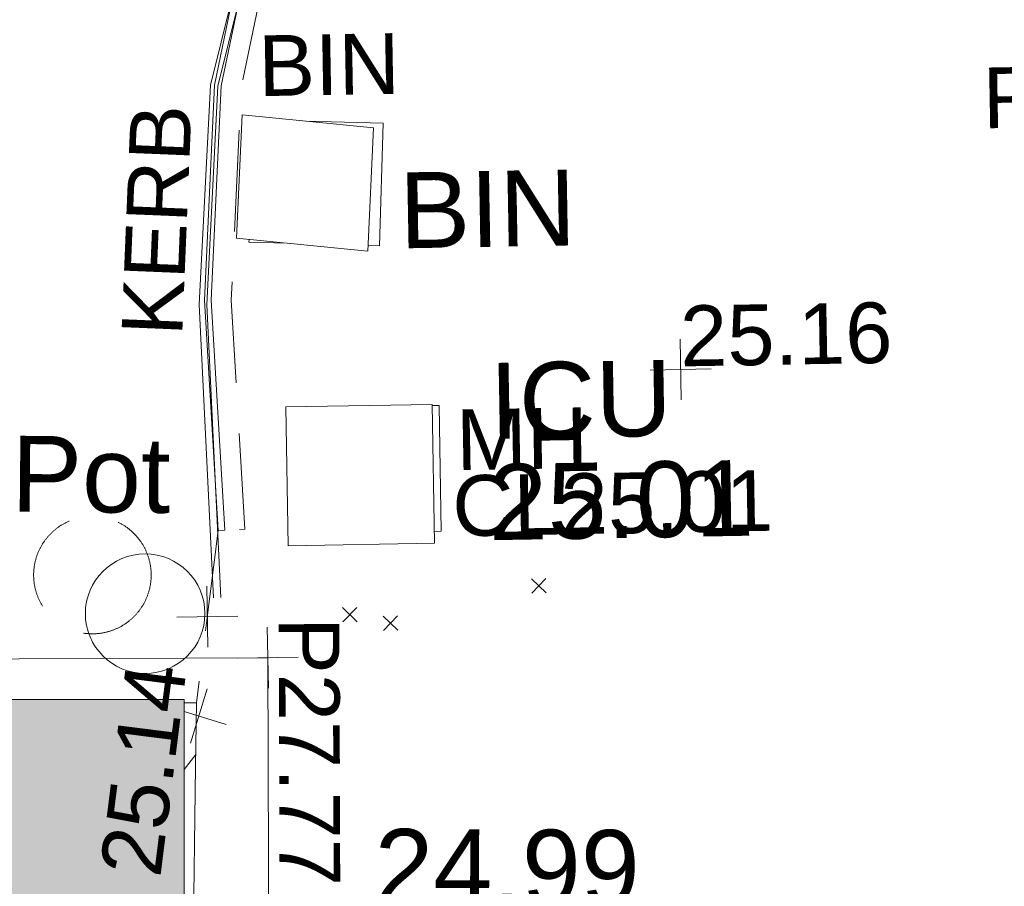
# Model space of a CAD drawing. Header units: millimetres. Extents: x -290717 to 520720, y -88450 to 287762.
# Tile 28 of 256: x -241442 to -236577, y 71427 to 75709. Entities that reach past the tile are written whole.
import ezdxf

# ---------------------------------------------------------------- set-up
doc = ezdxf.new("R2010")
doc.units = ezdxf.units.MM
doc.linetypes.add('IMPORT-DASHED _2_', pattern=[750, 500, -250])
doc.linetypes.add('IMPORT-UG_ELEC_STREET LIGHTING_QLB2 _2_', pattern=[2700, 1500, -300.0000000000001, 0, -250, 150, -300.0000000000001, 0, -200])
for name, color, linetype, lineweight, true_color in [('00_TOPO_BIN', 7, 'Continuous', 9, 0x7f5f3f), ('00_TOPO_EAVE', 7, 'Continuous', 9, 0x666666), ('00_TOPO_FURN_FLOWER_POT', 9, 'Continuous', 9, 0x808080), ('00_TOPO_KERB_BOTTOM', 1, 'Continuous', 9, 0xff0000), ('00_TOPO_KERB_TOP', 7, 'Continuous', 9, 0xa500a5), ('00_TOPO_SERV_IC', 5, 'Continuous', 9, 0x0000ff), ('00_UAV_CONCRETE', 9, 'Continuous', 9, 0x808080), ('12333-PUM-2D-U-0001-C01 - Rev2_REVIT IMPORT_dwg', 7, 'Continuous', 9, 0x767676), ('A_RHA_Line', 7, 'Continuous', 9, 0x00a600), ('BIN', 7, 'Continuous', 9, 0x00a5a5), ('BIN_TXT', 7, 'Continuous', 9, 0x00a5a5), ('BUILDING', 5, 'Continuous', 9, 0x0000ff), ('FLOWER_BED', 40, 'IMPORT-DASHED _2_', 9, 0xffbf00), ('HATCHING', 4, 'Continuous', 9, 0x00ffff), ('KERB_BOTTOM', 7, 'Continuous', 9, 0x0000a5), ('KERB_BOTTOM_TXT', 7, 'Continuous', 9, 0x0000a5), ('KERB_TOP', 2, 'Continuous', 9, 0xffff00), ('MANHOLES', 7, 'Continuous', 9, 0xa50000), ('MANHOLES_LVL', 7, 'Continuous', 9, 0xa50000), ('MANHOLES_TXT', 7, 'Continuous', 9, 0xa50000), ('SIGN_TXT', 7, 'Continuous', 9, 0x00a5a5), ('SPOT_HEIGHTS_LVL', 7, 'Continuous', 9, 0x00a500)]:
    doc.layers.add(name, color=color, linetype=linetype, lineweight=lineweight, true_color=true_color)
for name, color, linetype, lineweight in [('A_RHA_Detail', 7, 'Continuous', 9), ('CHANGE_OF_SURFACE', 7, 'IMPORT-DASHED _2_', 9), ('CHANGE_OF_SURFACE_LVL', 7, 'Continuous', 9), ('GEN-TEXT', 7, 'Continuous', 9), ('PARAPET', 7, 'Continuous', 9), ('PARAPET_LVL', 7, 'Continuous', 9)]:
    doc.layers.add(name, color=color, linetype=linetype, lineweight=lineweight)
doc.styles.add('Arial_3', font='arial.ttf', dxfattribs={"height": 299.9999999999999})
doc.styles.add('Swis721 Lt BT_2', font='swissl.ttf', dxfattribs={"height": 375})

# ---------------------------------------------------------------- blocks, each defined once
blk = doc.blocks.new('12333-PUM-2D-U-0001-C01 - Rev2_REVIT IMPORT_dwg_MSL_Eaves_SYM_1-V45-Site Location Plan Existing')
at = {"layer": '00_TOPO_EAVE', "color": 254, "true_color": 0xcccccc}
for p, q in [((-116.0873754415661, -356.5791934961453), (116.0873754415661, 356.5791934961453)), ((356.5791934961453, -116.0873754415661), (-194.3431213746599, 63.27004858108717))]:
    blk.add_line(p, q, dxfattribs=at)
blk = doc.blocks.new('12333-PUM-2D-U-0001-C01 - Rev2_REVIT IMPORT_dwg_MGS62954_T2_Galway_ITM_3d_Rev1-2077680-Site Location Plan Existing')
at = {"layer": '00_TOPO_BIN', "color": 254, "true_color": 0xcccccc}
for p, q in [((533662928.1000001, 725634235.8000002), (533662966.2000001, 725634845.4)), ((533663613.9, 725634769.2000002), (533662966.2000001, 725634845.4)), ((533663575.8000001, 725634159.6000001), (533663613.9, 725634769.2000002)), ((533662928.1000001, 725634235.8000002), (533663575.8000001, 725634159.6000001))]:
    blk.add_line(p, q, dxfattribs=at)
at = {"layer": '00_TOPO_FURN_FLOWER_POT', "color": 254, "true_color": 0xcccccc}
blk.add_circle((533662444.4013279, 725632389.0350935), 295.3078404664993, dxfattribs=at)
at = {"layer": '00_TOPO_KERB_BOTTOM', "color": 254, "true_color": 0xcccccc, "flags": 128}
blk.add_lwpolyline([(533662783.3768614, 725632461.2508966), (533662738.2215859, 725633911.1097425), (533662812.3627925, 725634994.590324), (533663036.1319954, 725635835.1788914), (533663244.346742, 725636321.9404325), (533663587.0654163, 725636898.881535), (533663821.4832261, 725637213.5157367)], dxfattribs=at)
at = {"layer": '00_TOPO_KERB_TOP', "color": 254, "true_color": 0xcccccc, "flags": 128}
blk.add_lwpolyline([(533662820.4275289, 725632462.404825), (533662775.3296837, 725633910.419681), (533662849.1014432, 725634988.5012586), (533663071.2652039, 725635823.0589854), (533663277.4660332, 725636305.1124189), (533663617.9469219, 725636878.2863774), (533663851.2086282, 725637191.3688638)], dxfattribs=at)
at = {"layer": '00_TOPO_SERV_IC', "color": 254, "true_color": 0xcccccc}
for p, q in [((533663156.7000001, 725632711.8000001), (533663156.7000001, 725633397.6)), ((533663880.6000001, 725633397.6), (533663156.7000001, 725633397.6)), ((533663880.6000001, 725632711.8000001), (533663880.6000001, 725633397.6)), ((533663156.7000001, 725632711.8000001), (533663880.6000001, 725632711.8000001))]:
    blk.add_line(p, q, dxfattribs=at)
at = {"xscale": 0.375, "yscale": 0.375, "zscale": 0.375}
blk.add_blockref('12333-PUM-2D-U-0001-C01 - Rev2_REVIT IMPORT_dwg_MSL_Eaves_SYM_1-V45-Site Location Plan Existing', (533662701.2068563, 725631878.5094752), dxfattribs=at)
at = {"layer": '00_TOPO_BIN', "color": 251, "true_color": 0x666666, "insert": (533663734.4479924, 725634546.200923), "char_height": 375, "width": 987.7704492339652, "attachment_point": 1, "line_spacing_factor": 1.005061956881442, "style": 'Swis721 Lt BT_2'}
blk.add_mtext('BIN', dxfattribs=at)
at = {"layer": '00_TOPO_FURN_FLOWER_POT', "color": 251, "true_color": 0x666666, "insert": (533660083.9242451, 725633323.9901055), "char_height": 375, "width": 2858.835627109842, "attachment_point": 1, "rotation": 358.509171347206, "line_spacing_factor": 1.005061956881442, "style": 'Swis721 Lt BT_2'}
blk.add_mtext('Flower Pot', dxfattribs=at)
at = {"layer": '00_TOPO_SERV_IC', "color": 251, "true_color": 0x666666, "char_height": 375, "attachment_point": 1, "line_spacing_factor": 1.005061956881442, "style": 'Swis721 Lt BT_2'}
for s, insert, width in [('ICU', (533664163.7910014, 725633597.2184136), 1021.012723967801), ('25.01', (533664149.8801766, 725633096.7599859), 1495.902363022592)]:
    blk.add_mtext(s, dxfattribs=dict(at, insert=insert, width=width))
at = {"layer": '00_UAV_CONCRETE', "color": 251, "true_color": 0x666666, "insert": (533663559.5343584, 725631305.8604031), "char_height": 375, "width": 1495.902363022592, "attachment_point": 1, "rotation": 358.72219852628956, "line_spacing_factor": 1.005061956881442, "style": 'Swis721 Lt BT_2'}
blk.add_mtext('24.99', dxfattribs=at)
blk = doc.blocks.new('12333-PUM-2D-U-0001-C01 - Rev2_REVIT IMPORT_dwg_SPOT-V196-Site Location Plan Existing')
at = {"layer": 'PARAPET_LVL', "color": 253, "true_color": 0xaaaaaa}
for p, q in [((0, 500.0000000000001), (0, -500.0000000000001)), ((-500.0000000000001, 0), (500.0000000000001, 0))]:
    blk.add_line(p, q, dxfattribs=at)
blk = doc.blocks.new('12333-PUM-2D-U-0001-C01 - Rev2_REVIT IMPORT_dwg_SPOT-2077769-Site Location Plan Existing')
at = {"layer": 'CHANGE_OF_SURFACE_LVL', "color": 253, "true_color": 0xaaaaaa}
for p, q in [((0, 500.0000000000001), (0, -500.0000000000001)), ((-500.0000000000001, 0), (500.0000000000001, 0))]:
    blk.add_line(p, q, dxfattribs=at)
blk = doc.blocks.new('12333-PUM-2D-U-0001-C01 - Rev2_REVIT IMPORT_dwg_SPOT-2077775-Site Location Plan Existing')
at = {"layer": 'SPOT_HEIGHTS_LVL', "color": 9, "true_color": 0xaae1aa}
for p, q in [((0, 500.0000000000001), (0, -500.0000000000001)), ((-500.0000000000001, 0), (500.0000000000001, 0))]:
    blk.add_line(p, q, dxfattribs=at)
blk = doc.blocks.new('12333-PUM-2D-U-0001-C01 - Rev2_REVIT IMPORT_dwg-1620468-Site Location Plan Existing')
at = {"layer": 'HATCHING', "true_color": 0xaaffff}
h = blk.add_hatch(dxfattribs=at)
h.set_pattern_fill('FP_16', color=131, style=0, pattern_type=2)
h.set_pattern_definition([(45, (-537532529.603, -725615860.767), (-441.9417382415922, 441.9417382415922), [])])
h.paths.add_polyline_path([(23964.76913768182, -875.9677391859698), (24125.90737851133, -773.8632951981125), (24392.08837854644, -567.0611334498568), (24461.69394442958, -495.2497574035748), (24048.30614390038, -811.7469325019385)])
h.paths.add_polyline_path([(24623.28622993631, -363.1574729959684), (24719.04993674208, -278.699203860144), (25082.37056637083, 165.4301256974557), (25300.75284355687, 503.1638763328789), (25425.19607918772, 727.1617006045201), (25535.90099077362, 968.7249992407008), (25640.02361001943, 1327.974446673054), (25741.33690954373, 1860.778245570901), (25754.23469954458, 1952.808640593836), (25749.88707085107, 2350.616658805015), (25772.59273477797, 3004.539774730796), (25838.00477545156, 6318.112393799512), (25807.58770304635, 6316.191716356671), (25762.8251877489, 5116.677481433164), (25596.31906136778, 5116.677481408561), (25341.47027026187, 4386.877548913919), (25596.31906150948, 3505.095148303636), (25746.46773591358, 3505.095148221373), (25701.71011229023, 2198.414292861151), (25690.15042633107, 1885.512413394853), (25677.92352285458, 1699.714460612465), (25572.64334575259, 1236.603294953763), (25482.87348887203, 953.2911014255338), (25256.35969481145, 504.054790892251), (25037.92357972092, 155.1811199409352), (24821.67069747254, -135.4952995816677)])
h.paths.add_polyline_path([(19122.13625224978, -224.0500414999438), (18895.76770067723, 50.63959636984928), (18621.22018178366, 485.709348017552), (18657.92762250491, 409.8380993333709), (18824.65962693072, 136.8144430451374), (19119.833255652, -221.9350446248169)])
h.paths.add_polyline_path([(1686.424627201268, 454.6937352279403), (1710.976620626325, 455.5465457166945), (1750.068675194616, 2715.54327994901), (1750.000485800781, 2711.636712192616), (1686.460704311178, 455.9744726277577)])
h.paths.add_polyline_path([(4717.555653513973, 403.0665134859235), (4751.6892330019, 402.4707096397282), (4790.83271501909, 2644.999292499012), (4768.409661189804, 2646.141651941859), (4729.165959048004, 2112.273482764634), (4584.990100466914, 2112.821264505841), (4452.401084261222, 1584.700254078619), (4577.223050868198, 1143.982276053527), (4702.272549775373, 1141.464825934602), (4717.015900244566, 429.1445215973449)])
h.paths.add_polyline_path([(18186.06197689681, 1699.834160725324), (18129.77235540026, 2170.704845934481), (18129.84401306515, 2400.302390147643), (18113.92920675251, 2400.580184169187), (18111.70178500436, 2016.84340136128), (18129.70038726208, 1940.112517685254)])
h.paths.add_polyline_path([(6544.3214661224, 2641.207840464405), (6546.913621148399, 2797.776082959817), (5934.268307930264, 2939.225697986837), (5456.643526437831, 2821.408692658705), (5464.146224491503, 2662.344122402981), (6544.180760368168, 2641.210593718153)])
h.paths.add_polyline_path([(29445.72049355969, 6283.652032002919), (29487.23932402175, 6283.237620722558), (29639.36727133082, 12563.62421426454), (29667.74543012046, 14189.4078424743), (29631.92725637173, 14188.9845610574), (29467.47935001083, 7531.421360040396), (29298.80320765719, 7532.39311222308), (29162.93821402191, 7080.49213219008), (29284.32930844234, 6669.505089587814), (29452.66246280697, 6666.452016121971), (29445.72611902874, 6283.96223641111)])
h.paths.add_polyline_path([(-1622.635910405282, 11552.70356286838), (-1449.080202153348, 11977.18675107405), (-1607.493589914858, 12420.20652276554), (-1784.157011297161, 12423.26920992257), (-1798.992288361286, 11556.64946057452)])
h.paths.add_polyline_path([(21520.10466787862, 14349.94423779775), (21556.48317140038, 14354.39236588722), (21610.64456833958, 16089.81379494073), (21549.40205284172, 16090.88488440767), (21520.14918880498, 14352.58980805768)])
h.paths.add_polyline_path([(7701.911312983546, 14609.65087818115), (11763.18737745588, 14551.70141770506), (9255.37057830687, 14592.66788047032), (7737.57387038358, 14623.03312683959), (7771.542512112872, 17200.12075244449), (7729.290220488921, 17189.78219578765), (7701.811259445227, 14614.68827358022)])
at = {"layer": 'BIN', "color": 254, "true_color": 0xaae1e1, "flags": 128}
for points in [[(22200.49720594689, 18954.10887394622), (22582.5467726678, 18936.42139399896), (22554.51288260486, 18330.88937180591), (22497.91676171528, 18333.50956258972)], [(22098.85196505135, 18351.98478467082), (21909.58267822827, 18360.74725165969), (21910.20450009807, 18374.1786040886)]]:
    blk.add_lwpolyline(points, dxfattribs=at)
at = {"layer": 'BUILDING', "color": 161, "true_color": 0xaaaaff, "flags": 128}
blk.add_lwpolyline([(21556.32532484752, 14349.33469919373), (21573.0831219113, 14886.28244202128), (21600.80107732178, 15774.41193617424), (21610.64456833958, 16089.8137949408), (21549.40205284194, 16090.88488442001)], dxfattribs=at)
at = {"layer": 'CHANGE_OF_SURFACE', "color": 253, "true_color": 0xaaaaaa}
blk.add_line((21732.92217648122, 16938.63772042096), (21610.64456833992, 16089.81379494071), dxfattribs=at)
at = {"layer": 'CHANGE_OF_SURFACE', "color": 253, "true_color": 0xaaaaaa, "flags": 128}
blk.add_lwpolyline([(23136.67924178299, 21571.0261114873), (22781.83891950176, 21164.91098271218), (22533.56228314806, 20794.71278365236), (22365.958385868, 20521.25379245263), (22242.94868228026, 20264.25137650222), (22125.04565773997, 19988.40279085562), (22006.55872770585, 19665.8550365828), (21883.58632032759, 19121.26294674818), (21816.86434021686, 18075.96713223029), (21864.23650442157, 16943.30356200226), (21765.87441295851, 16939.18891437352)], dxfattribs=at)
at = {"layer": 'FLOWER_BED', "color": 41, "true_color": 0xffe9aa}
blk.add_circle((21107.67094790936, 16729.60869176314), 290.3551958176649, dxfattribs=at)
at = {"layer": 'GEN-TEXT', "color": 253, "true_color": 0xaaaaaa}
for p, q in [((23276.99481381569, 16602.28848224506), (23347.7054919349, 16672.99916036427)), ((23347.7054919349, 16602.28848224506), (23276.99481381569, 16672.99916036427)), ((22339.99481378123, 16476.28848231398), (22410.70549190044, 16546.99916043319)), ((22410.70549190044, 16476.28848231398), (22339.99481378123, 16546.99916043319)), ((22540.99481378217, 16431.28848215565), (22611.70549190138, 16501.99916027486)), ((22611.70549190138, 16431.28848215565), (22540.99481378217, 16501.99916027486))]:
    blk.add_line(p, q, dxfattribs=at)
at = {"layer": 'KERB_BOTTOM', "color": 9, "true_color": 0xaaaae1, "flags": 128}
blk.add_lwpolyline([(22964.02418846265, 21575.5534194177), (22677.24312131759, 21244.85092796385), (22422.9396871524, 20865.66634336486), (22250.37664291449, 20584.11611232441), (22123.22492594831, 20318.45984666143), (22002.88490834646, 20036.90961631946), (21880.27432386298, 19703.13635910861), (21753.1226068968, 19140.03589807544), (21685.29448856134, 18077.41083472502), (21732.92217648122, 16938.63772042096)], dxfattribs=at)
at = {"layer": 'KERB_TOP', "color": 51, "true_color": 0xffffaa, "flags": 128}
blk.add_lwpolyline([(22964.02418846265, 21575.5534194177), (23006.66378089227, 21574.43533698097), (22703.46995268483, 21224.80641829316), (22450.67770592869, 20847.87512151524), (22279.35814089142, 20568.35372559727), (22153.24501099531, 20304.86736551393), (22033.51605648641, 20024.74679192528), (21911.93945636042, 19693.7882687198), (21785.83567822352, 19135.3286820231), (21718.28491822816, 18077.04883418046), (21765.87441295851, 16939.18891437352), (21732.92217648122, 16938.63772042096)], dxfattribs=at)
at = {"layer": 'MANHOLES', "color": 9, "true_color": 0xe1aaaa, "flags": 128}
blk.add_lwpolyline([(22800.95015286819, 16915.73231515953), (22835.04748716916, 16915.73231515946), (22835.04748716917, 17537.86750184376), (22800.95015287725, 17537.86750184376)], dxfattribs=at)
at = {"layer": 'PARAPET', "color": 253, "true_color": 0xaaaaaa, "flags": 128}
blk.add_lwpolyline([(21945.48824208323, 14782.21106808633), (21967.22943917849, 16306.30552209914), (15414.3085750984, 16392.87724439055), (15412.91225666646, 14868.0978739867)], dxfattribs=at)
blk.add_blockref('12333-PUM-2D-U-0001-C01 - Rev2_REVIT IMPORT_dwg_MGS62954_T2_Galway_ITM_3d_Rev1-2077680-Site Location Plan Existing', (-533641079.6498471, -725615854.3561786))
at = {"xscale": 0.3, "yscale": 0.3, "zscale": 0.3}
for name, p in [('12333-PUM-2D-U-0001-C01 - Rev2_REVIT IMPORT_dwg_SPOT-2077775-Site Location Plan Existing', (24031.29148331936, 17694.5329355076)), ('12333-PUM-2D-U-0001-C01 - Rev2_REVIT IMPORT_dwg_SPOT-2077769-Site Location Plan Existing', (21671.78337229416, 16514.22575768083)), ('12333-PUM-2D-U-0001-C01 - Rev2_REVIT IMPORT_dwg_SPOT-V196-Site Location Plan Existing', (21967.19148335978, 16306.33293546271))]:
    blk.add_blockref(name, p, dxfattribs=at)
at = {"layer": 'BIN_TXT', "insert": (21971.20542824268, 19380.96220062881), "char_height": 299.9999999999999, "width": 833.7352010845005, "attachment_point": 1, "line_spacing_factor": 0.9417779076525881, "style": 'Arial_3'}
blk.add_mtext('BIN', dxfattribs=at)
at = {"layer": 'CHANGE_OF_SURFACE_LVL', "insert": (21119.18059917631, 15266.96389581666), "char_height": 299.9999999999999, "width": 1256.112065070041, "attachment_point": 1, "rotation": 81.80262933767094, "line_spacing_factor": 0.9417779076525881, "style": 'Arial_3'}
blk.add_mtext('25.14', dxfattribs=at)
at = {"layer": 'KERB_BOTTOM_TXT', "insert": (21271.86014999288, 17917.61826266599), "char_height": 299.9999999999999, "width": 1362.624491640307, "attachment_point": 1, "rotation": 86.62987319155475, "line_spacing_factor": 0.9417779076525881, "style": 'Arial_3'}
blk.add_mtext('KERB', dxfattribs=at)
at = {"layer": 'MANHOLES_LVL', "insert": (22891.23033639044, 17189.95300673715), "char_height": 299.9999999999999, "width": 1895.18662449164, "attachment_point": 1, "line_spacing_factor": 0.9417779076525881, "style": 'Arial_3'}
blk.add_mtext('CL25.01', dxfattribs=at)
at = {"layer": 'MANHOLES_TXT', "insert": (22915.72803654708, 17515.85467362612), "char_height": 299.9999999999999, "width": 774.9697243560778, "attachment_point": 1, "line_spacing_factor": 0.9417779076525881, "style": 'Arial_3'}
blk.add_mtext('MH', dxfattribs=at)
at = {"layer": 'PARAPET_LVL', "insert": (22324.05073202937, 16500.63728166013), "char_height": 299.9999999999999, "width": 1590.340713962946, "attachment_point": 1, "rotation": 269.1827308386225, "line_spacing_factor": 0.9417779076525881, "style": 'Arial_3'}
blk.add_mtext('P27.77', dxfattribs=at)
at = {"layer": 'SIGN_TXT', "insert": (25546.74395057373, 19159.55391892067), "char_height": 299.9999999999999, "width": 694.1671938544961, "attachment_point": 1, "line_spacing_factor": 0.9417779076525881, "style": 'Arial_3'}
blk.add_mtext('RS', dxfattribs=at)
at = {"layer": 'SPOT_HEIGHTS_LVL', "insert": (24031.29148331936, 18009.54403046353), "char_height": 299.9999999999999, "width": 1256.112065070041, "attachment_point": 1, "line_spacing_factor": 0.9417779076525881, "style": 'Arial_3'}
blk.add_mtext('25.16', dxfattribs=at)

msp = doc.modelspace()

# ---------------------------------------------------------------- hatches: boundary and pattern name
at = {"layer": 'A_RHA_Detail', "true_color": 0xc0c0c0}
h = msp.add_hatch(color=9, dxfattribs=at)
h.paths.add_polyline_path([(-80880.60083898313, -68502.79057078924), (-80400.86592458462, -68483.4150911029), (-80400.86592458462, -62984.64684182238), (-24474.85765180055, -63009.32043784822), (-24456.14471274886, -50840.30023854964), (-36622.55041054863, -50831.65104346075), (-36622.5504104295, -44228.57792609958), (-50959.05265825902, -44213.68205212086), (-50959.05265825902, -42573.78171509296), (-54563.93258049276, -42571.21897729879), (-54565.69773355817, -45054.17447471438), (-92408.82109324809, -45027.27149617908), (-92411.78875845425, -49201.74309219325), (-100061.9988811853, -49201.74309219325), (-100052.221444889, -64852.82557835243), (-86120.90825231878, -64852.82557835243), (-86092.16626519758, -62957.90041523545), (-84861.10047611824, -62957.90041520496), (-84854.79054275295, -68240.10973718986), (-80870.60226895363, -68240.10973718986)])
h.paths.add_polyline_path([(-137238.9269955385, -68461.93840922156), (-132719.7426408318, -68433.06336920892), (-132847.0731201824, -62850.0428228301), (-130454.6837966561, -62916.63108081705), (-130498.2830220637, -61355.8539363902), (-117581.136331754, -61423.42893434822), (-117492.3908565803, -49183.91309186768), (-125136.5200282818, -49178.47881939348), (-125133.5727033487, -45032.61887132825), (-163007.1824077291, -45005.69421944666), (-163007.1824077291, -44090.29634113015), (-163123.8521375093, -44090.21339942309), (-163122.6389897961, -42383.751842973), (-166563.8543420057, -42383.75184295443), (-166565.0349082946, -44044.3982420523), (-193158.4656786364, -44025.49275802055), (-193195.152889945, -62863.6565097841), (-137269.7106414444, -62916.63108078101), (-137254.3708868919, -65679.90523788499)])
h.paths.add_polyline_path([(120310.9497607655, -32334.2823016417), (120312.4652266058, -31610.73011961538), (133451.2244789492, -31638.24899384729), (133469.2230092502, -19717.98315777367), (121295.7536929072, -19692.48606427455), (121319.8434528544, -8190.941560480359), (112277.0825929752, -8172.001674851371), (112263.1769726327, -14811.12345451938), (78285.85310969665, -14739.95861435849), (78292.82277619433, -8167.077575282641), (76545.55099677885, -8163.40371230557), (69355.76844230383, -8152.931592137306), (69353.66597202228, -9156.746357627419), (68372.60878942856, -9154.691552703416), (68372.60878942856, -13705.52853212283), (69333.72334743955, -13707.54156767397), (69325.07112544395, -16249.53369225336), (66623.4489111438, -16249.53369225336), (66619.79243932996, -17995.29925522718), (65989.07757491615, -17995.29925522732), (65985.44262769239, -19730.78799479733), (57152.23993372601, -19712.28702423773), (57127.42535098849, -31559.89461998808), (70277.87165423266, -31587.43801817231), (70277.87165428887, -32271.74147154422), (78263.96947906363, -32285.12944888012), (78266.62669288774, -31019.79372153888), (112335.8856506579, -31091.15111856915), (112335.8856506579, -32317.57330550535), (119781.4233959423, -32333.17321910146)])
h.paths.add_polyline_path([(7503.71740934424, -1791.43926322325), (15482.43097389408, -674.0213230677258), (15484.0826184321, 148.1327206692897), (56188.28042539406, 205.5276654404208), (56155.8432600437, 14338.31663138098), (18016.62665932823, 14236.4814953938), (17967.9025208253, 34313.18372075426), (21727.10644861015, 34324.06926249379), (21708.9097307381, 40608.10218319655), (18009.66447156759, 40608.10218325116), (17995.54603703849, 45483.75063445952), (9770.084212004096, 45420.63294734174), (3966.216019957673, 45443.14492469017), (3984.771235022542, 14176.56786831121), (1023.062455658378, 14176.56786840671), (-276.5134647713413, 14190.52623465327), (-231.6790044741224, 5976.811441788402), (-226.4491536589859, 193.7444677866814), (1220.250839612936, 179.5999159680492), (7477.609307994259, 143.2867556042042), (7488.638446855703, -674.0213230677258)])
h.paths.add_polyline_path([(77755.59663317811, 53.47451145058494), (77729.51881611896, 1699.844979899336), (94464.47132486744, 1659.976083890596), (94606.37913471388, 17991.39023626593), (88810.41901146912, 18015.03260816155), (88799.89418497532, 14436.74271609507), (69413.88950349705, 14457.87738898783), (69377.35724448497, 99.62816357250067), (70760.85642036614, 92.0068082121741)])
h.paths.add_polyline_path([(61252.12079698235, 46453.95617369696), (105774.7348988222, 46472.68783510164), (105768.2642197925, 61852.61234310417), (92285.13876306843, 61852.61234310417), (92308.59670397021, 65784.30757142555), (96107.46680002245, 65767.6044524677), (96059.6808111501, 75209.20847378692), (101084.8427276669, 75071.88872768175), (104988.0046543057, 74765.36560410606), (108403.6894220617, 74363.84089439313), (112009.2703903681, 73787.25420864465), (115645.3524814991, 73049.69667210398), (116890.8108050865, 72761.69136255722), (120208.9929832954, 71893.18353872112), (120865.241739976, 71703.68487155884), (124135.6329505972, 70669.67317909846), (127435.6253142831, 69480.50055823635), (127820.4368655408, 69394.93141813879), (128274.3081769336, 69331.69585757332), (128731.879114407, 69306.66104520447), (129189.9401456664, 69320.00258265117), (129645.2782985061, 69371.62688830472), (130094.6997111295, 69461.17185607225), (130535.0520071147, 69588.00939078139), (130963.2464342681, 69751.2498188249), (131376.279516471, 69949.74812593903), (131771.254123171, 70182.11198906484), (132162.5575600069, 70460.54046602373), (132496.0921582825, 70741.69081117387), (132820.8713676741, 71064.98072578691), (133117.4593294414, 71414.31364276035), (133383.77568926, 71787.23923958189), (133616.5473239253, 72178.53728446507), (133817.1647262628, 72590.54524901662), (133982.6025969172, 73017.89547517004), (134111.7005086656, 73457.59040804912), (134203.5529320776, 73906.545904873), (134257.5155882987, 74361.61286220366), (134272.5462649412, 74819.59931534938), (134250.5259874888, 75277.29281749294), (134189.6227572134, 75731.48297750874), (134090.9274700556, 76178.98397761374), (133955.1324028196, 76616.65691996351), (133783.1900598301, 77041.4318434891), (133576.3064937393, 77450.3292564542), (133335.9328436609, 77840.48103831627), (133063.7551572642, 78209.15055536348), (132761.6825665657, 78553.75185442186), (132431.8338935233, 78871.86780505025), (132076.5227904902, 79161.26705200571), (131698.2415079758, 79419.91966864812), (131299.6434187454, 79646.01139199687), (131093.5942456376, 79746.34209763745), (132146.0467355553, 83110.22226149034), (122787.763295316, 86282.54285521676), (121604.3555410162, 82800.35918872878), (117095.9864226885, 83870.84033788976), (116841.9598400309, 83526.35449576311), (116120.5435466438, 91221.9361197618), (110237.7341284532, 91274.27491024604), (110194.3680786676, 90435.39030217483), (104988.0046543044, 90486.49901569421), (104973.2761846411, 94309.82427956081), (103746.1314668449, 94309.82427962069), (103839.9937121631, 122852.1474272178), (96365.09202303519, 122931.9599471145), (96350.3400238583, 123952.416858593), (104555.5505249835, 123902.1925258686), (104607.3234457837, 120248.5396157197), (125502.5015002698, 120134.193340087), (125662.0200253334, 137657.3796883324), (114479.5865733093, 137699.2256881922), (114382.3062641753, 129149.9458158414), (104644.1590035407, 129187.997507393), (104577.9931702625, 126217.3903165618), (101184.4926405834, 126159.1566967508), (101264.6166812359, 135959.2655565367), (89967.23177303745, 135988.8856164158), (89927.63362986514, 125823.6463181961), (93630.53562299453, 125840.7948842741), (93580.6568888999, 122931.9599471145), (88697.38835373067, 122904.7310127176), (88679.38989541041, 95739.0914377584), (86378.25848993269, 95739.0914377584), (86378.18187189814, 96178.10083375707), (83279.5074328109, 96200.92083330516), (83273.62493422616, 95735.74732136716), (70169.67509616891, 95733.22421950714), (70166.2684274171, 96272.07409350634), (66674.99731291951, 96257.14073659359), (66654.74538556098, 95755.71092140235), (65784.77231076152, 95755.71092140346), (65887.65094981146, 117470.6305650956), (53473.34271625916, 117487.9046429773), (53434.44066306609, 98570.4634906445), (40649.41626913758, 98570.46349066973), (40610.16711556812, 94406.01479082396), (38853.82372865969, 94410.36303444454), (38848.65589191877, 89463.65332732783), (40612.46601909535, 89518.45976927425), (40665.38257359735, 86257.73741131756), (38372.19584673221, 86305.7230928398), (38369.79373532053, 76901.0507917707), (50937.95125076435, 76944.40198877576), (50922.88567283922, 74598.78180893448), (56484.90611318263, 74588.85093774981), (56484.9061131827, 75194.85181998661), (92465.40372273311, 75233.02581663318), (92645.92783659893, 71766.64845097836), (89810.5550181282, 69362.83965827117), (85313.16173971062, 69360.94750424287), (85313.16173971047, 66907.40508090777), (75210.14498260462, 66903.15451592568), (75210.14498260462, 63815.70944554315), (70819.40014306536, 63815.70999204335), (70819.21601502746, 64253.35708063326), (69456.8341568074, 64253.35708063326), (69455.71957374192, 66901.99623168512), (61303.3285675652, 66898.56680686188), (61304.56054652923, 63970.32021231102), (70500.41048205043, 63970.32021223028), (70500.40885431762, 61852.59006210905), (61245.64388480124, 61848.69637492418), (61252.12079698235, 46455.07044720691)])
h.paths.add_polyline_path([(-17153.16561239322, 48569.32684293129), (-17153.16561227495, 60770.38083690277), (-29362.88357762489, 60774.7042869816), (-29362.88357762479, 67399.20394583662), (-43507.25361058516, 67405.01911302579), (-43488.53133082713, 69093.07334179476), (-45766.41866234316, 69109.32868391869), (-45794.34620035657, 67405.01911302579), (-47272.11273197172, 67404.21245453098), (-47272.44887636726, 66454.91798912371), (-86004.56386335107, 66468.6329952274), (-86006.66970790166, 60521.58362724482), (-92662.8772251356, 60521.58362724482), (-92666.53762789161, 50184.35611936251), (-79752.016597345, 50179.78302554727), (-79752.016597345, 48591.49323813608), (-17157.71631240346, 48569.32845421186)])
h.paths.add_polyline_path([(-201056.4185879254, 48628.75479108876), (-138377.9751621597, 48634.64535782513), (-138377.9751621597, 50133.28202330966), (-125467.710581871, 50134.49533928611), (-125468.6909603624, 60566.19036866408), (-132186.8595615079, 60565.86652591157), (-132187.4203588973, 66533.01978768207), (-170643.3098734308, 66805.61809689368), (-170643.3098732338, 67738.78475851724), (-200340.0100486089, 67488.93693767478), (-200348.7175167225, 60827.7802510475), (-201057.5650552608, 60827.71357562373), (-201056.6510294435, 51102.0431337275)])
h.paths.add_polyline_path([(-240051.5126725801, 54769.1949116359), (-239444.4902595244, 54811.10754483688), (-239186.5396225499, 54841.92927608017), (-238764.8191578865, 54940.98166103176), (-238382.4735933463, 55122.46891391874), (-237990.3402229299, 55354.87497237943), (-237269.2031026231, 55936.21514997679), (-237030.2712443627, 56228.66101920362), (-236793.0039600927, 56569.31473977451), (-236554.5880579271, 57004.26389721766), (-236432.7219585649, 57267.46508911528), (-236300.0815274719, 57753.26239002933), (-236250.7285154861, 58017.17885687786), (-236235.6490610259, 58516.21786795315), (-236233.2538430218, 58987.85640057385), (-236213.702979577, 59823.48083772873), (-236363.8287856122, 59820.8603820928), (-236634.0279869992, 60698.06075831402), (-236391.9547756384, 61432.1972634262), (-236225.4740089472, 61435.10319604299), (-236201.6036570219, 62637.68779599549), (-232563.5271750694, 62639.28734435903), (-232563.5271750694, 63049.03842407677), (-232732.1945866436, 63049.15302221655), (-232860.1521278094, 63457.9589027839), (-232731.6068089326, 63914.24862701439), (-232560.8209657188, 63914.24862701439), (-232521.9864006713, 70597.99604498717), (-240628.6947850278, 70598.85496274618), (-240629.7923196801, 72350.98321581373), (-246412.6011213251, 72347.36085937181), (-246412.6011213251, 70616.45923939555), (-254449.5805725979, 70618.60952619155), (-254454.637144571, 70754.06491724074), (-254469.7140363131, 73191.6627625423), (-263883.2532625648, 73267.83063692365), (-263902.4181505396, 68260.74348557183), (-263714.8217520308, 68259.82096576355), (-263552.9672900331, 67819.6543439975), (-263719.0883117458, 67392.20684197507), (-263913.629869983, 67392.20684288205), (-263956.7001914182, 58633.76423459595), (-260181.1963171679, 58611.22607638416), (-260192.3146984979, 56354.25111578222), (-257184.684388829, 56339.46086010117), (-257213.4419958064, 57092.93866025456), (-257338.5163846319, 57093.27331227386), (-257471.0109295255, 57531.7457231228), (-257338.5163845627, 58062.22513700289), (-257203.4956297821, 58064.06881293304), (-257173.5751889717, 58598.54056827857), (-256478.2273617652, 58575.27357918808), (-256478.2273617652, 58788.51859477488), (-256013.0091299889, 58911.92701537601), (-255397.0786589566, 58780.99767608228), (-255397.0786664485, 58595.98242230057), (-243809.8853614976, 58585.92793205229), (-243805.3570672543, 58352.04527760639), (-243740.9394682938, 57884.52572396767), (-243619.083060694, 57421.84877501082), (-243424.3877541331, 56943.65915328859), (-243247.1437899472, 56608.24157716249), (-243003.0710577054, 56249.99021479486), (-242732.2093200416, 55932.75703086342), (-242371.7230179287, 55603.12658814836), (-242141.2551255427, 55424.88676771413), (-241804.9643038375, 55216.88439829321), (-241529.464082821, 55077.02869058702), (-241100.6275144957, 54917.18295005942), (-240836.2134980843, 54840.82833179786), (-240453.4486196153, 54788.6078413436), (-240203.3756532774, 54776.52967577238)])
h.paths.add_polyline_path([(40276.69022620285, 59895.3641775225), (40328.62676026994, 69196.9439153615), (36588.99968782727, 69217.82459101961), (36619.46637569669, 74674.25962431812), (32264.36460075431, 74687.02318924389), (32233.48293864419, 69156.26826309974), (11916.69390488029, 69269.70959690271), (11966.66200108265, 78218.75165977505), (29087.50901742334, 78123.15526811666), (29143.44567202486, 88141.13700481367), (15719.34879623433, 88216.09212957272), (15732.60379610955, 90589.99788900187), (4594.294101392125, 90652.19003492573), (4525.129359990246, 78265.12250452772), (10096.76365550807, 78234.01258734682), (10077.43887221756, 74773.03821913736), (4547.641142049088, 74803.91453678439), (4465.579974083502, 60107.16002351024), (19125.89094757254, 60025.30234268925), (19139.86249371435, 62527.53804648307), (31738.59196305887, 62457.19146407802), (31724.55430855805, 59943.11609818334), (38369.79364222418, 59906.01157297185)])
h.paths.add_polyline_path([(-246083.0241259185, 72334.29150213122), (-246083.0594797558, 72334.30275087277), (-246208.2905500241, 72334.29150213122)])
h.paths.add_polyline_path([(-114575.3004830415, 112178.0758696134), (-114575.3246436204, 112178.0758696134), (-114707.2752166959, 115801.5811617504)])
h.paths.add_polyline_path([(-154699.9178766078, 101760.4080976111), (-114382.0503338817, 101776.0542915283), (-114382.0503338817, 106926.936016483), (-113755.641395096, 106927.1791078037), (-113757.5507412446, 111847.2721532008), (-114431.6837526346, 111847.2721532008), (-114431.8098651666, 112178.075869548), (-114575.3004830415, 112178.0758696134), (-114578.9984943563, 121707.2390834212), (-123056.9849702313, 121707.2390834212), (-123068.8201032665, 156452.7036899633), (-119381.2340625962, 156454.1347343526), (-119381.2340625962, 160165.8603541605), (-115501.031452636, 160167.3661472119), (-115503.3750945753, 166206.5793118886), (-132411.7987151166, 166599.6604729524), (-132411.8243306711, 166665.6603411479), (-135275.0124468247, 166664.5489553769), (-135275.0124468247, 166628.1883102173), (-135911.3205077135, 166628.1944503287), (-135911.3479256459, 166352.1604668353), (-152521.1633846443, 166345.7145607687), (-152518.3680955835, 159142.6836790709), (-150699.3133726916, 159117.9265656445), (-150755.6690356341, 122560.6912032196), (-151059.2005266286, 122560.6912032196), (-151061.0981347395, 121302.4374931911), (-154138.3148337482, 121372.6012653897), (-154138.3148337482, 121865.183451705), (-154704.3888425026, 121867.2611370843), (-154688.5451973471, 119352.3937021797), (-154745.5933227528, 119352.3715636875), (-154745.5763474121, 118722.1532660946), (-160794.1544526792, 118748.744283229), (-160794.1544527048, 119410.5425977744), (-163852.1622693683, 119422.408321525), (-163855.0715294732, 118762.2003111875), (-167568.6765459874, 118778.5256058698), (-166634.6619849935, 124395.1277019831), (-166843.6206842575, 124471.2090400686), (-167568.6765459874, 124707.6250904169), (-168028.2173235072, 124841.3808643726), (-168630.5006276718, 124991.3056740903), (-169238.2056070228, 125117.4693074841), (-169850.3952285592, 125219.6772877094), (-170466.1255403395, 125297.7720169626), (-171089.1102599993, 125351.8553033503), (-171704.4065937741, 125381.1774254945), (-172325.0479971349, 125386.3595015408), (-172782.2248668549, 125374.5832363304), (-173401.7764236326, 125337.4554476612), (-174019.3926983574, 125276.0328036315), (-174634.1213722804, 125190.4100127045), (-175245.0145766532, 125080.7190996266), (-176047.1958093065, 124895.7675261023), (-176665.4852587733, 124724.7228134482), (-177045.3001228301, 124609.1129151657), (-177631.5127793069, 124405.2077276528), (-176665.4852586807, 118818.5158793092), (-177558.9402083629, 118822.4435769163), (-177662.2853368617, 125263.4341236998), (-176365.3912352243, 126542.9270807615), (-159462.2970490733, 126319.9103917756), (-157057.7396790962, 128609.0850976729), (-157060.6673204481, 136153.1661957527), (-158638.8016610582, 137740.2441626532), (-159352.3735831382, 137740.2441626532), (-161634.4140635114, 140201.1078539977), (-168727.9404946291, 140256.8191147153), (-171035.0401162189, 137942.884730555), (-174184.1459014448, 137942.884730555), (-176460.1168228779, 140292.2858551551), (-177341.68569345, 140292.285855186), (-177341.7114445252, 140358.4281613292), (-183428.5803825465, 140356.0660244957), (-185921.6385984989, 137917.4639097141), (-185921.6385985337, 131757.309115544), (-186906.8767412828, 131756.9267734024), (-187725.3914540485, 130809.9989183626), (-187724.0588902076, 127376.1828149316), (-186481.0281350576, 126304.557648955), (-186479.4846755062, 122327.2959175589), (-185176.2828158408, 121059.4673825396), (-180304.1129154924, 121059.4673825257), (-180304.1136492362, 118802.0484409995), (-193555.3706955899, 118802.0484409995), (-193555.3686998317, 133117.8341649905), (-192593.6442938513, 133118.2073819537), (-192593.6442938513, 134200.8158367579), (-192224.6284783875, 134200.9592041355), (-192225.5653014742, 136615.0101267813), (-192595.0012461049, 136615.0101267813), (-192595.4357332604, 137734.4745166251), (-193589.2709668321, 137734.4746851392), (-193589.2685988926, 147474.5705834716), (-193163.2062206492, 147492.8644728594), (-192606.8095195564, 147551.4951472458), (-192359.9383250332, 147589.5931622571), (-192199.8207947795, 147616.5827293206), (-191882.7548926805, 147682.9245600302), (-191568.5380071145, 147761.6632019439), (-191020.2573150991, 147932.4221712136), (-190950.5841382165, 147955.8263236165), (-190647.7999969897, 148070.951423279), (-190349.769078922, 148197.8750093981), (-190056.9509284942, 148336.4013817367), (-189769.7970512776, 148486.316942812), (-189375.4954991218, 148717.2624196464), (-189132.9060261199, 148873.2749095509), (-188867.5421091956, 149059.0543930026), (-188609.6764469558, 149255.1087866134), (-188354.9814056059, 149465.3525772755), (-188079.6339208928, 149713.8792482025), (-187884.9836199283, 149901.8220103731), (-187538.2510284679, 150274.4802367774), (-187446.2998447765, 150378.396083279), (-187241.3270201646, 150629.2310214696), (-187046.3599558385, 150887.9197697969), (-186861.699277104, 151154.0634500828), (-186546.1373636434, 151669.8298752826), (-186524.4196769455, 151707.063245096), (-163675.289831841, 151669.8298752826), (-163687.5843044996, 148134.0767945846), (-157303.6541541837, 148136.4921063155), (-157303.6541541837, 155759.9150161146), (-157557.4317586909, 155765.0384228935), (-157555.9168973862, 166678.0466575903), (-187009.2021991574, 166699.7464767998), (-187013.0952111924, 162054.4009359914), (-188707.1775469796, 162044.5925187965), (-188705.9961893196, 155021.5333641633), (-188737.9999316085, 154650.5326603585), (-188799.0133970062, 154283.1866125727), (-188857.2045401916, 154035.4341107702), (-188966.1106131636, 153679.3368924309), (-189102.6200311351, 153332.8820747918), (-189265.8911677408, 152998.2056672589), (-189454.9174010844, 152677.3710606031), (-189645.2484685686, 152421.322012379), (-189916.9563410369, 152104.2450531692), (-190212.7041973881, 151809.4634871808), (-190530.6686598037, 151538.7947475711), (-190868.889367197, 151293.9075915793), (-191225.2810786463, 151076.3118324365), (-191597.6465194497, 150887.3490190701), (-192092.8415776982, 150682.5621956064), (-192485.2937347, 150569.6612301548), (-192903.8930807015, 150482.2408890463), (-193187.215491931, 150440.8868273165), (-193594.1866364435, 150407.1257787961), (-193594.5953882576, 151459.989522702), (-205369.2399268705, 151455.4201248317), (-205354.452352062, 113350.0822379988), (-207187.1580384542, 113349.3709450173), (-207184.3024929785, 105991.0636522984), (-205312.8709512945, 105991.0636522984), (-205311.2365670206, 101769.6553082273), (-175488.645120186, 101781.2285901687), (-175488.645120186, 110889.6985621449), (-154703.462766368, 110897.5679794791), (-154700.5193329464, 103310.2697088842)])
h.paths.add_polyline_path([(193735.9435692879, 113047.8274775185), (208865.0938716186, 114991.026643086), (208976.1154122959, 114126.6471161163), (216447.8967330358, 115086.3281915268), (216038.7305308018, 118271.970241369), (232648.5073383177, 120405.3421627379), (233425.9936153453, 114352.0734369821), (240632.2017567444, 115277.6440986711), (239854.8412683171, 121329.9334728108), (256406.8682407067, 123455.8879629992), (257091.7572256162, 118089.1198988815), (264572.287122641, 119040.8180953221), (261877.8350554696, 138524.7609215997), (259178.7147038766, 138221.6086023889), (259197.3483654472, 137439.0084132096), (254686.1480587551, 136897.0007613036), (255412.6810205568, 131314.8303174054), (240852.7447965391, 129522.4514055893), (239771.0426540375, 137918.8519126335), (240649.582243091, 138010.1984551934), (240062.3063116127, 142776.6750342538), (239165.7694641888, 142685.0143484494), (237630.9646614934, 151018.3171733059), (266172.8791088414, 154560.7889781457), (271297.187694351, 142612.4006970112), (276531.7397502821, 144861.0987145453), (274941.5029779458, 148527.903728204), (302074.530765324, 160134.9084326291), (300215.9323773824, 164320.1841173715), (301528.161327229, 164907.0997990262), (300405.1237791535, 167477.8916353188), (299016.6944531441, 166945.7181825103), (295626.7488506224, 174518.7544287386), (294333.0289184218, 177537.1551681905), (287288.847594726, 174518.7544287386), (289427.6893504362, 169661.0163464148), (272956.7816584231, 162557.1203578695), (271943.2187786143, 164897.4305293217), (267016.3118217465, 162764.0369715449), (268502.3094164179, 159357.043014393), (265200.4029571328, 157946.4096681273), (226856.4166955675, 153146.7821791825), (227510.3041274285, 148852.0205335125), (228280.9873164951, 141179.0007484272), (227302.3544112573, 141050.2812999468), (227895.3788231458, 136433.1758633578), (228748.5501749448, 136523.8855003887), (229602.307730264, 128023.7667641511), (217691.2359889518, 126493.8999679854), (217642.3600127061, 126874.4332670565), (215138.5007311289, 126552.8357430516), (215194.9980427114, 126112.9650749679), (215015.6132225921, 126089.9247571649), (214840.967257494, 127449.6644606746), (192258.7012018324, 124549.1816390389), (193486.3576426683, 114991.026643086)])
h.paths.add_polyline_path([(-78076.24179098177, 117605.518872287), (-78076.23951907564, 117610.0871212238), (-78070.31812256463, 129485.733079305), (-74723.15926546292, 129478.3852560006), (-74723.15926546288, 125435.7860625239), (-48015.64546089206, 125380.0246061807), (-47996.55031653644, 135872.5822179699), (-61198.159180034, 135901.5630078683), (-74714.72264147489, 135923.5088764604), (-74723.62876031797, 131865.2975510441), (-78070.31812256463, 131872.6421692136), (-78062.97909490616, 149549.768943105), (-58292.26570494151, 149541.5607197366), (-58292.26570494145, 148946.2407608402), (-37707.70924049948, 148937.6946534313), (-37707.70924049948, 159740.0690313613), (-44148.26955758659, 159742.7429641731), (-44148.26955758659, 162961.3319175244), (-49829.95437586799, 162961.3319175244), (-49830.92144141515, 160632.0129326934), (-78494.0902662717, 160643.9130440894), (-78494.0902662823, 161615.1537737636), (-78739.22585210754, 161615.2555472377), (-78691.79195364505, 168187.9195488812), (-90844.5764503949, 168126.8149080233), (-90962.52567696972, 152686.7636278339), (-89064.97866810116, 152685.97582136), (-89079.54115383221, 117610.0871212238), (-78374.80210165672, 117605.6428258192)])
h.paths.add_polyline_path([(69254.82576126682, 129235.9722870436), (69259.97086178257, 136167.7892474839), (86068.0992678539, 136131.0235193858), (86008.66431381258, 164703.3084147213), (58789.63167882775, 164723.5115811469), (58789.63167882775, 170119.2062865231), (54460.16324890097, 170122.4198087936), (54457.21717773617, 166153.2792453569), (47042.21516498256, 166158.7829869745), (47041.10931533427, 164668.9097040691), (39173.27935198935, 164674.7495545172), (39172.83712618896, 164078.9539098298), (17014.87910992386, 164095.400525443), (17002.38841206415, 147267.1142245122), (12659.63471563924, 147267.1142245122), (12653.6008753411, 139137.9291796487), (17031.41608901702, 139134.6797717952), (17024.58791744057, 129935.3194463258), (39191.34773726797, 129918.8662983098), (39191.34773726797, 129258.2867272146), (69014.0340609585, 129236.1510132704)])
h.paths.add_polyline_path([(39265.62356917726, 139467.8223435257), (33050.91021530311, 139484.1586867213), (33087.56357182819, 153427.9220784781), (39277.60130890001, 153411.6505991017), (39277.60130890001, 152830.3127277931), (43058.29603858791, 152820.3745823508), (43024.83899408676, 140092.5601633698), (39267.2657899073, 140092.5601633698)])
h.paths.add_polyline_path([(1979.548949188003, 189123.2414339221), (18699.10403225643, 189180.0465563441), (18678.46874727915, 195253.6675675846), (24349.02704558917, 195272.9334349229), (24334.96888369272, 199550.7690689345), (28829.78348971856, 199566.0403168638), (28798.35772162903, 208815.6446465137), (24334.94961552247, 208806.1514042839), (24333.90624838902, 209113.2475694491), (16811.59093053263, 209087.6902915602), (16806.58456496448, 208843.590909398), (6772.293057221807, 208809.4991440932), (6797.166076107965, 201488.5780549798), (-8471.058649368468, 201436.7038403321), (-8471.058649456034, 200429.0172029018), (-11856.09020773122, 200417.5164702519), (-11823.72827012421, 190892.3684139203), (-7614.729360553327, 190904.9356358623), (-7614.729360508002, 190170.8290169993), (-4608.619189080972, 190169.2993656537), (-4608.238782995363, 190916.8832264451), (1973.379031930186, 190939.2444093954), (1977.122761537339, 189837.3456606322)])
h.paths.add_polyline_path([(-20506.2213294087, 190640.028646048), (-20122.28942212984, 206347.1214480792), (-41550.34215554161, 207015.255795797), (-41462.26177905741, 210449.6195896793), (-31391.41053375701, 210152.0276719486), (-31078.64493158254, 223862.574366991), (-44305.08575746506, 224230.797228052), (-44490.79956595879, 211865.5542346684), (-47510.12209651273, 211942.9901386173), (-47722.57925074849, 203659.0205615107), (-47076.06680551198, 203635.3001466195), (-47175.4684425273, 199531.9403872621), (-46801.21126120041, 199520.4703265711), (-46873.68175963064, 195478.589946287), (-44600.40472249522, 195425.25597799), (-44685.88459510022, 192243.2795180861), (-38073.99929110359, 192135.6564361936), (-38104.39995468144, 191126.9722513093), (-21537.79264469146, 190668.5723413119)])
h.paths.add_polyline_path([(16801.02360974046, 195961.5001375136), (9656.615133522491, 196015.1086064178), (9643.83815057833, 199513.9922857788), (11631.77992465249, 199485.8321209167), (11631.79209405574, 203322.2460457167), (16806.58456511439, 203391.4855727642), (16801.04077099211, 195984.4293109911)])
h.paths.add_polyline_path([(122084.9263243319, 200536.2570557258), (122088.180516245, 206386.1947929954), (125211.1061637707, 206386.1947929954), (125211.1162733, 206645.8932838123), (126202.709897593, 206645.8932838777), (126203.0204768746, 207041.0477229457), (130401.4034740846, 206979.0758390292), (130444.269112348, 209883.2802976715), (126202.8383602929, 209945.883203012), (126203.0204768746, 214624.1281189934), (127364.7919503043, 214624.1281189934), (127365.2106673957, 225380.2058570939), (126159.8599207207, 225380.2527798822), (126207.4133336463, 241475.3410923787), (119482.541129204, 241495.8747302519), (119479.204156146, 246182.0096278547), (109943.9121324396, 246175.219673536), (109953.2702600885, 233033.3814297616), (115000.5285021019, 233033.3814296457), (114999.5792924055, 208653.4991933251), (112026.3032629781, 208653.4991933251), (112024.3519988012, 200538.6764491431), (122024.6079402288, 200536.271559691)])
h.paths.add_polyline_path([(30087.05071628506, 200986.75440713), (38030.67179073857, 201028.6865661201), (38030.67179073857, 202922.9731661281), (38109.89531489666, 202923.3913649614), (38067.25569093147, 208827.6066631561), (38013.35839375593, 208827.667223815), (38012.38630312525, 209012.5383931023), (30044.90685988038, 208970.4802974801), (30060.65944993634, 205986.3119354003)])
h.paths.add_polyline_path([(195986.2599411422, 205661.5722736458), (202896.8751332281, 206052.0074670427), (202676.886254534, 209945.7611691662), (195766.2710618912, 209555.325975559)])
h.paths.add_polyline_path([(-91652.40581580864, 206392.6172135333), (-79454.24421187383, 206432.5105635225), (-79629.29258199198, 238245.6998510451), (-68904.21147484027, 238215.095164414), (-68918.56040493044, 246314.0782553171), (-68756.515268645, 246312.9061543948), (-68755.20581930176, 246638.9786699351), (-79620.07671794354, 246651.3624133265), (-79606.5628449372, 247343.5411849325), (-82154.50636787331, 247318.0695596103), (-82154.50636787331, 247488.1275895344), (-91640.64698348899, 247472.5371040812), (-91638.72040628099, 246846.4753752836), (-131470.3702759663, 246641.42150215), (-131470.3702759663, 250159.5419305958), (-142857.1087886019, 250176.7939677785), (-142864.0554935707, 246220.0701029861), (-165118.8027587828, 246272.3986783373), (-165040.0492656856, 253907.936045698), (-178677.4727934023, 253929.5079730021), (-178699.5521575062, 238176.7234097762), (-138599.3373496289, 238209.4781454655), (-138548.4479938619, 206627.5237025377), (-126646.6702863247, 206572.2299428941), (-126666.6805510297, 234825.8818836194), (-124962.7180531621, 234825.9534805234), (-124969.0241559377, 234688.4891474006), (-91595.61129713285, 234664.3133306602), (-91650.87307429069, 207155.5994723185)])
h.paths.add_polyline_path([(142123.7078306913, 209113.5383730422), (152768.4446292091, 209127.3137315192), (152745.2992288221, 227012.6338093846), (142100.5623961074, 226998.8584508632), (142121.8067345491, 210582.5602414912)])
h.paths.add_polyline_path([(168998.8561285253, 209274.9592350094), (169026.8416078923, 226860.3446541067), (161686.6780313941, 226876.6646907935), (161647.6783165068, 209291.3037608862), (168846.6177107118, 209275.2977201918)])
h.paths.add_polyline_path([(49761.46820716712, 218476.567809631), (49794.00484362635, 223316.1680811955), (41274.07755979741, 223363.4010619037), (41273.58999769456, 223290.879563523), (32187.30576793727, 223351.9666549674), (32202.10532416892, 225553.2987455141), (20081.8372469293, 225634.7833114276), (20035.26675877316, 218707.7438838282), (31566.33951793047, 218630.2204926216), (31566.12891728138, 218598.8950898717), (49547.01686615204, 218478.0095661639)])
h.paths.add_polyline_path([(162361.9830851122, 234154.0520866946), (162366.6425722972, 241589.9129272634), (135261.1026964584, 241630.986197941), (135249.0888707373, 234197.8735112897), (160249.0277027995, 234157.467167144)])
h.paths.add_polyline_path([(176458.8604388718, 246709.572470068), (176516.248447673, 252173.1529805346), (168884.2833866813, 252253.3171281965), (168934.8652923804, 257068.9279575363), (164355.0504715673, 257117.0331241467), (164296.1746742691, 251511.8088120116), (164416.8965511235, 251510.5407811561), (164367.8024342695, 246836.5737543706), (172300.1975056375, 246753.2539686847)])

# ---------------------------------------------------------------- linework, layer by layer
at = {"layer": 'A_RHA_Line', "color": 7}
for p, q in [((-240629.7923196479, 72350.98321593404), (-246412.6011213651, 72347.36085948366)), ((-240628.6910660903, 70592.91799821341), (-240629.7923196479, 72350.98321593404))]:
    msp.add_line(p, q, dxfattribs=at)

# ---------------------------------------------------------------- block references
at = {"layer": '12333-PUM-2D-U-0001-C01 - Rev2_REVIT IMPORT_dwg', "color": 254, "linetype": 'IMPORT-UG_ELEC_STREET LIGHTING_QLB2 _2_', "true_color": 0xffd4d4, "rotation": 0.9999999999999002}
msp.add_blockref('12333-PUM-2D-U-0001-C01 - Rev2_REVIT IMPORT_dwg-1620468-Site Location Plan Existing', (-261895.0770586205, 55869.5817132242), dxfattribs=at)

doc.saveas('drawing.dxf')
